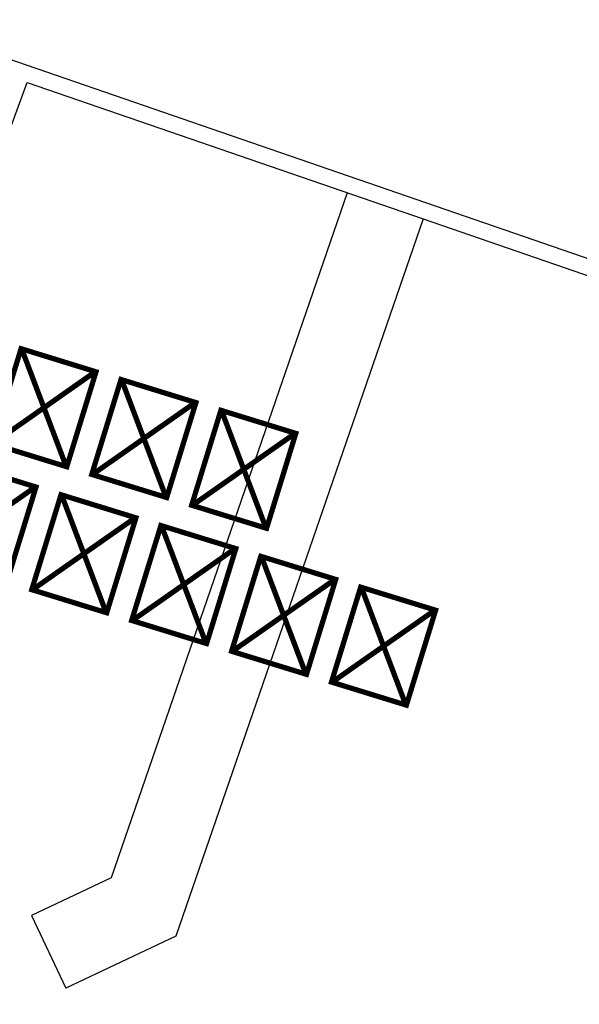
# Model space of a CAD drawing. Header units: millimetres. Extents: x 1512 to 2105, y 794 to 1149.
# Tile 93 of 256: x 1827.44 to 1830.92, y 846.99 to 853.13. Entities that reach past the tile are written whole.
import ezdxf

# ---------------------------------------------------------------- set-up
doc = ezdxf.new("R2010")
doc.units = ezdxf.units.MM
doc.layers.add('A-GENM', color=13, linetype='Continuous', lineweight=9)
doc.layers.add('A-WALL', color=113, linetype='Continuous', lineweight=9)
doc.styles.get("Standard").update_dxf_attribs({"font": 'arial.ttf'})

msp = doc.modelspace()

# ---------------------------------------------------------------- linework, layer by layer
for p, q in [((1829.4764, 852.0486), (1828.0048, 847.7808)), ((1829.949, 851.8856), (1828.4089, 847.4188)), ((1828.0048, 847.7808), (1827.509, 847.5465)), ((1827.509, 847.5465), (1827.7227, 847.0945)), ((1828.4089, 847.4188), (1827.7227, 847.0945))]:
    msp.add_line(p, q)
at = {"layer": 'A-GENM', "lineweight": 25}
msp.add_line((1823.9053, 843.0498), (1827.4823, 852.7361), dxfattribs=at)
at = {"layer": 'A-WALL', "color": 1, "lineweight": 25}
msp.add_line((1831.5915, 851.4251), (1811.9973, 858.1812), dxfattribs=at)
at = {"layer": 'A-WALL', "lineweight": 25}
for p, q in [((1827.4823, 852.7361), (1829.949, 851.8856)), ((1829.949, 851.8856), (1831.5589, 851.3305))]:
    msp.add_line(p, q, dxfattribs=at)

# ---------------------------------------------------------------- texts
at = {"insert": (1826.5806, 851.2602), "char_height": 0.477513, "attachment_point": 1, "rotation": 342.87448}
msp.add_mtext_dynamic_manual_height_columns('{\\fArial|b0|i0|c178|p34; مسؤل ثبتنام}', width=4.053806, gutter_width=12.5, heights=[0], dxfattribs=at)

doc.saveas('drawing.dxf')
